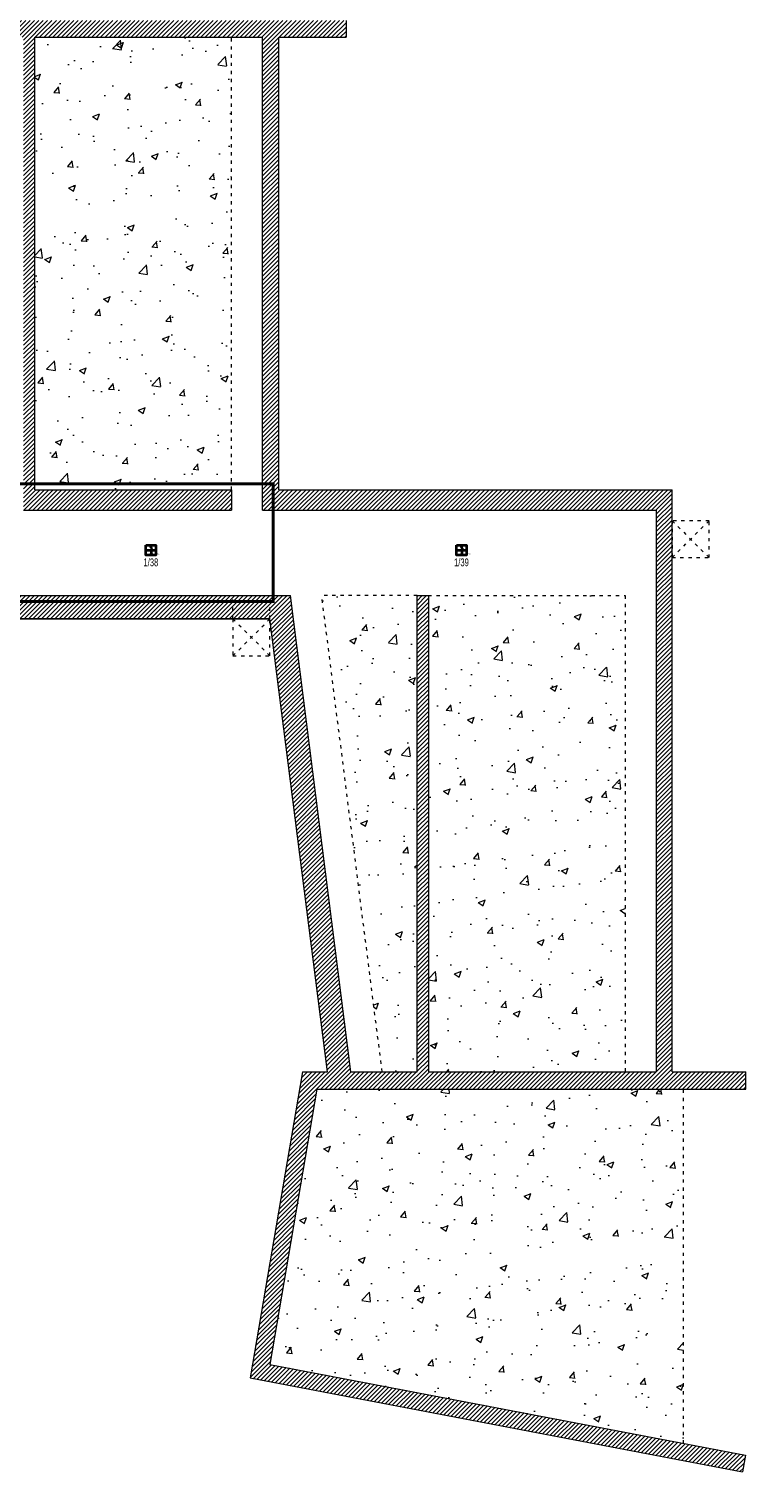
# Model space of a CAD drawing. Header units: millimetres. Extents: x 167773 to 185035, y -114105 to -66770.
# Tile 112 of 114: x 179424 to 181271, y -84892 to -81146. Entities that reach past the tile are written whole.
import ezdxf
from ezdxf.enums import TextEntityAlignment as Align

# ---------------------------------------------------------------- set-up
doc = ezdxf.new("R2010")
doc.units = ezdxf.units.MM
doc.linetypes.add('ACAD_ISO03W100', pattern=[30, 12, -18])
doc.linetypes.add('DASHED', pattern=[0.75, 0.5, -0.25])
doc.layers.add('!zakres', color=7, linetype='ACAD_ISO03W100', lineweight=60, true_color=0x8a14ff)
for name, color, linetype, lineweight in [('b-przerywana1', 9, 'ACAD_ISO03W100', 9), ('b-widokowa', 7, 'Continuous', 9), ('b-ściany', 2, 'Continuous', 9), ('EL_Linia SSP', 240, 'Continuous', 35), ('h-hatch', 8, 'Continuous', 9)]:
    doc.layers.add(name, color=color, linetype=linetype, lineweight=lineweight)
doc.styles.add('Arial', font='arial.ttf')
pattern_1 = [(50, (15000, 0), (182.18467, -15.93909), [19.05, -209.55]), (355, (15000, 0), (-35.24283, 191.05664), [15.24, -167.64]), (100.451, (15015.18, -1.33), (146.9425, 175.11669), [16.19, -178.09]), (46.1842, (15000, 50.8), (271.07904, -42.04233), [28.575, -314.325]), (96.6356, (15022.6, 47.3), (237.40423, 247.42556), [24.285, -267.135]), (351.184, (15000, 50.8), (237.4046, 247.4251), [22.86, -251.46]), (21, (15025.4, 38.1), (151.61488, -102.26552), [19.05, -209.55]), (326, (15025.4, 38.1), (61.80203, 184.18797), [15.24, -167.64]), (71.4514, (15038.03, 29.58), (213.41649, 81.92286), [16.19, -178.09]), (37.5, (15000, 0), (3.088603, 84.55504), [0, -165.608, 0, -170.18, 0, -168.275]), (7.5, (15000, 0), (66.819663, 100.180575), [0, -97.028, 0, -161.798, 0, -64.135]), (327.5, (14943.36, 0), (135.590595, -5.728744), [0, -63.5, 0, -198.12, 0, -262.89]), (317.5, (14917.96, 0), (148.12918, 25.42649), [0, -82.55, 0, -131.572, 0, -186.69])]

# ---------------------------------------------------------------- blocks, each defined once
blk = doc.blocks.new('A$C5690186C')
at = {"layer": 'EL_Linia SSP', "lineweight": 5}
h = blk.add_hatch(color=256, dxfattribs=at)
h.set_gradient(color1=(255, 0, 0), color2=(224, 0, 0), one_color=1, name='INVSPHERICAL')
h.paths.add_polyline_path([(-9.8, 0), (-9.8, 12.8), (-12.8, 12.8), (-12.8, 0)])
h.paths.add_polyline_path([(-9.8, -12.8), (-9.8, 0), (-12.8, 0), (-12.8, -12.8)])
at = {"layer": 'EL_Linia SSP'}
blk.add_hatch(color=256, dxfattribs=at).paths.add_polyline_path([(2, -9.8, 1), (0.1, -9.8, 1)])
for p, q in [((-12.8, 0), (12.8, 0)), ((1.1, -2.1), (1.1, -9.8))]:
    blk.add_line(p, q, dxfattribs=at)
at = {"layer": 'EL_Linia SSP', "color": 1, "linetype": 'Continuous'}
for p, q in [((-0.1, 8.5), (0.1, 9.4)), ((0.1, 7.7), (-0.1, 8.5)), ((0.1, 9.4), (0.7, 10.4)), ((0.6, 7), (0.1, 7.7)), ((1.4, 2.3), (0.4, 1.2)), ((0.7, 6.7), (0.6, 7)), ((0.7, 10.4), (1.8, 11.5)), ((1.1, 6.3), (0.7, 6.7)), ((1.1, 6.3), (1.4, 6)), ((1.4, 6), (1.6, 5.7)), ((2, 3.3), (1.4, 2.3)), ((1.6, 5.7), (2, 5)), ((2, 5), (2.2, 4.2)), ((2.2, 4.2), (2, 3.3))]:
    blk.add_line(p, q, dxfattribs=at)
at = {"layer": 'EL_Linia SSP'}
blk.add_lwpolyline([(-12.8, 12.8), (12.8, 12.8), (12.8, -12.8), (-12.8, -12.8)], close=True, dxfattribs=at)
blk.add_circle((1.1, -9.8), 0.938, dxfattribs=at)
at = {"layer": 'EL_Linia SSP', "color": 1}
blk.add_text('R,C', height=4, dxfattribs=at).set_placement((13.9, -11.8))

msp = doc.modelspace()

# ---------------------------------------------------------------- hatches: boundary and pattern name
at = {"layer": 'h-hatch'}
h = msp.add_hatch(dxfattribs=at)
h.set_pattern_fill('ANSI31', color=256, scale=2.5, style=0)
h.paths.add_polyline_path([(181080.7, -82332.9), (180067.7, -82332.9), (180067.7, -81166.9), (180240.9, -81166.9), (180240.9, -81123.9), (179127.5, -81123.9), (179013.3, -80404.9), (180240.2, -80182.2), (180232.5, -80139.5), (178967.1, -80369.2), (179093.8, -81166.9), (179150.6, -81166.9), (178946.5, -82324.9), (178009.7, -82324.9), (178009.7, -81166.9), (178152.8, -81166.9), (178152.8, -81124.9), (177043.7, -81124.9), (176929.3, -80404.9), (178152.8, -80182.8), (178145.1, -80140.1), (176887.1, -80368.4), (177013.9, -81166.9), (177091.6, -81166.9), (176984.6, -82330.9), (176863.7, -82330.9), (176863.7, -82385.9), (177009.7, -82385.9), (177009.7, -82605.9), (176863.7, -82605.9), (176863.7, -82660.9), (177844.5, -82660.9), (176938.6, -86145.9), (175326.4, -86145.9), (175326.4, -86199.8), (176979.6, -86207.1), (177915.6, -82605.9), (177039.7, -82605.9), (177039.7, -82330.9), (177152.2, -81166.9), (177341.7, -81166.9), (177341.7, -82385.9), (177877.7, -82385.9), (177877.7, -82332.9), (177372.7, -82332.9), (177372.7, -81166.9), (177957.7, -81166.9), (177957.7, -82385.9), (178994.6, -82385.9), (179209.5, -81166.9), (179409.7, -81166.9), (179409.7, -82385.9), (179945.7, -82385.9), (179945.7, -82332.9), (179438.7, -82332.9), (179438.7, -81166.9), (180025.7, -81166.9), (180025.7, -82385.9), (181039.7, -82385.9), (181039.7, -83832.9), (180452.7, -83832.9), (180452.7, -82605.9), (180423.7, -82605.9), (180423.7, -83832.9), (180253.1, -83832.9), (180097.3, -82605.9), (180044.5, -82605.9), (180044.5, -82666.9), (180192.6, -83832.9), (180128.8, -83832.9), (179993.7, -84621.5), (181261.9, -84863.6), (181270, -84821.1), (180044.2, -84587.1), (180165.7, -83877.9), (181270.7, -83877.9), (181270.7, -83832.9), (181080.7, -83832.9)])
at = {"layer": 'h-hatch', "ltscale": 0.5}
h = msp.add_hatch(dxfattribs=at)
h.set_pattern_fill('AR-CONC', color=256, style=0)
h.set_pattern_definition(pattern_1)
h.paths.add_polyline_path([(179945.7, -81166.9), (179438.7, -81166.9), (179438.7, -82332.9), (179945.7, -82332.9)])
at = {"layer": 'h-hatch'}
h = msp.add_hatch(dxfattribs=at)
h.set_pattern_fill('ANSI31', color=256, scale=2.5, style=0)
h.paths.add_polyline_path([(178978.7, -82605.9), (178433.7, -82605.9), (178433.7, -83829.9), (178113.7, -83829.9), (177980.6, -84619.6), (177996.4, -84622.6), (177996.4, -86190.9), (179211.4, -86190.9), (179211.4, -86145.9), (178051.4, -86145.9), (178051.4, -84633.1), (179264.5, -84863.7), (179272.7, -84821), (178031, -84584.9), (178150.7, -83874.9), (179273.3, -83874.9), (179273.3, -83830.9), (179097.7, -83830.9), (179097.7, -82665.9), (180044.5, -82665.9), (180044.5, -82605.9), (179058.7, -82605.9), (179058.7, -83830.9), (178473.7, -83830.9), (178473.7, -82649.9), (178621.7, -82649.9), (178621.7, -82675.9), (178841.7, -82675.9), (178841.7, -82649.9), (178978.7, -82649.9)])
at = {"layer": 'h-hatch', "ltscale": 0.5}
h = msp.add_hatch(dxfattribs=at)
h.set_pattern_fill('AR-CONC', color=256, style=0)
h.set_pattern_definition(pattern_1)
h.paths.add_polyline_path([(180423.7, -82605.9), (180177.9, -82605.9), (180333.7, -83832.9), (180423.7, -83832.9)])
h = msp.add_hatch(dxfattribs=at)
h.set_pattern_fill('AR-CONC', color=256, style=0)
h.set_pattern_definition(pattern_1)
h.paths.add_polyline_path([(180959.7, -82605.9), (180452.7, -82605.9), (180452.7, -83832.9), (180959.7, -83832.9)])
h = msp.add_hatch(dxfattribs=at)
h.set_pattern_fill('AR-CONC', color=256, style=0)
h.set_pattern_definition(pattern_1)
h.paths.add_polyline_path([(181109.7, -83877.9), (180165.7, -83877.9), (180044.2, -84587.1), (181109.7, -84790.5)])

# ---------------------------------------------------------------- linework, layer by layer
at = {"layer": '!zakres', "linetype": 'DASHED', "ltscale": 60, "const_width": 8, "flags": 128}
msp.add_lwpolyline([(177326.7, -82317.9), (180052.7, -82317.9), (180052.7, -82620.9), (178082.2, -82620.9), (177165.9, -86145.9)], dxfattribs=at)
at = {"layer": 'b-przerywana1', "ltscale": 0.7}
for p, q in [((179945.7, -82332.9), (179945.7, -81166.9)), ((181080.7, -82412.9), (181175.7, -82507.9)), ((181080.7, -82507.9), (181175.7, -82412.9)), ((179949.4, -82665.9), (179949.4, -82605.9)), ((180044.4, -82665.9), (180044.4, -82605.9)), ((180333.7, -83832.9), (180177.9, -82605.9)), ((180423.7, -82605.9), (180177.9, -82605.9)), ((180452.7, -82605.9), (180959.7, -82605.9)), ((180959.7, -82605.9), (180959.7, -83832.9)), ((179949.4, -82665.9), (180044.4, -82760.9)), ((179949.4, -82760.9), (180044.4, -82665.9)), ((181109.7, -84790.5), (181109.7, -83877.9))]:
    msp.add_line(p, q, dxfattribs=at)
for points in [[(181080.7, -82507.9), (181175.7, -82507.9), (181175.7, -82412.9), (181080.7, -82412.9)], [(179949.4, -82760.9), (180044.4, -82760.9), (180044.4, -82665.9), (179949.4, -82665.9)]]:
    msp.add_lwpolyline(points, close=True, dxfattribs=at)
at = {"layer": 'b-widokowa', "ltscale": 0.5}
msp.add_line((181080.7, -83832.9), (181080.7, -83824.9), dxfattribs=at)
at = {"layer": 'b-ściany'}
for p, q in [((180240.9, -81123.9), (180240.9, -81166.9)), ((179438.7, -82332.9), (179438.7, -81166.9)), ((179438.7, -81166.9), (180025.7, -81166.9)), ((180025.7, -82385.9), (180025.7, -81166.9)), ((180067.7, -82332.9), (180067.7, -81166.9)), ((180067.7, -81166.9), (180240.9, -81166.9)), ((179438.7, -82332.9), (179945.7, -82332.9)), ((179945.7, -82332.9), (179945.7, -82385.9)), ((180067.7, -82332.9), (181080.7, -82332.9)), ((181080.7, -83832.9), (181080.7, -82332.9)), ((179409.7, -82385.9), (179945.7, -82385.9)), ((180025.7, -82385.9), (181039.7, -82385.9)), ((181039.7, -82385.9), (181039.7, -83832.9)), ((179058.7, -82605.9), (180097.3, -82605.9)), ((180253.1, -83832.9), (180097.3, -82605.9)), ((180423.7, -83832.9), (180423.7, -82605.9)), ((180423.7, -82605.9), (180452.7, -82605.9)), ((180452.7, -82605.9), (180452.7, -83832.9)), ((180044.4, -82665.9), (179097.7, -82665.9)), ((179107.7, -82665.9), (180044.4, -82665.9)), ((180192.6, -83832.9), (180044.4, -82665.9)), ((180128.8, -83832.9), (179993.7, -84621.5)), ((180128.8, -83832.9), (180192.6, -83832.9)), ((180253.1, -83832.9), (180423.7, -83832.9)), ((180452.7, -83832.9), (181039.7, -83832.9)), ((181080.7, -83832.9), (181270.7, -83832.9)), ((181270.7, -83877.9), (181270.7, -83832.9)), ((180165.7, -83877.9), (180044.2, -84587.1)), ((180165.7, -83877.9), (181270.7, -83877.9)), ((180044.2, -84587.1), (181270, -84821.1)), ((179993.7, -84621.5), (181261.9, -84863.6)), ((181270, -84821.1), (181261.9, -84863.6))]:
    msp.add_line(p, q, dxfattribs=at)

# ---------------------------------------------------------------- block references
at = {"layer": 'EL_Linia SSP'}
for p in [(179737.9, -82488.9), (180537.9, -82488.9)]:
    msp.add_blockref('A$C5690186C', p, dxfattribs=at)

# ---------------------------------------------------------------- texts
at = {"layer": 'EL_Linia SSP', "style": 'Arial', "width": 0.7}
for s, p in [('1/38', (179737.9, -82530.1)), ('1/39', (180537.9, -82530.1))]:
    msp.add_text(s, height=20, dxfattribs=at).set_placement(p, align=Align.CENTER)

doc.saveas('drawing.dxf')
